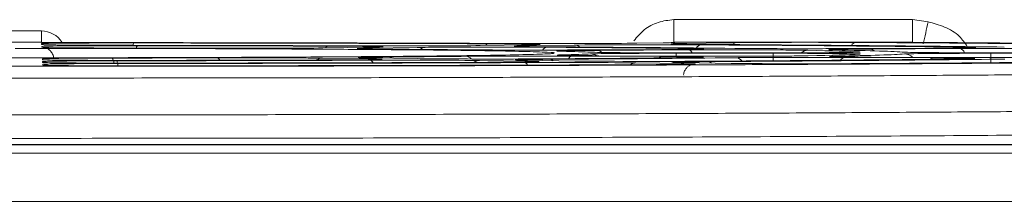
# Model space of a CAD drawing. Header units: millimetres. Extents: x 0 to 2100, y 0 to 1485.
# Tile 48 of 67: x 526.88 to 567.99, y 1304.89 to 1312.49. Entities that reach past the tile are written whole.
import ezdxf

# ---------------------------------------------------------------- set-up
doc = ezdxf.new("R2010")
doc.units = ezdxf.units.MM
doc.header["$LTSCALE"] = 5

msp = doc.modelspace()

# ---------------------------------------------------------------- linework, layer by layer
at = {"color": 7, "linetype": 'Continuous', "lineweight": 15}
for p, q in [((554.195, 1312.489), (564.164, 1312.489)), ((564.164, 1312.489), (564.164, 1311.541)), ((564.164, 1312.489), (564.808, 1312.398)), ((525.607, 1312.019), (527.796, 1312.019)), ((527.796, 1311.545), (527.796, 1312.019)), ((527.796, 1311.545), (525.607, 1311.545)), ((527.797, 1311.54), (527.796, 1311.545)), ((527.802, 1311.447), (527.8, 1311.485)), ((527.808, 1311.332), (527.806, 1311.37)), ((527.865, 1311.537), (527.837, 1311.538)), ((548.123, 1311.436), (546.109, 1311.405)), ((548.019, 1311.396), (550.029, 1311.426)), ((553.748, 1311.52), (552.647, 1311.504)), ((564.164, 1311.541), (554.195, 1311.541)), ((554.547, 1311.494), (556.553, 1311.525)), ((541.567, 1311.337), (539.54, 1311.306)), ((541.458, 1311.296), (543.482, 1311.327)), ((553.689, 1311.24), (549.93, 1311.221)), ((549.95, 1310.964), (553.681, 1310.945)), ((551.046, 1311.204), (554.802, 1311.223)), ((554.805, 1310.962), (551.07, 1310.981)), ((558.347, 1311.102), (554.296, 1311.102)), ((554.296, 1311.083), (558.347, 1311.083)), ((555.377, 1311.261), (555.373, 1311.261)), ((565.035, 1311.297), (561.294, 1311.278)), ((562.407, 1311.261), (566.144, 1311.28)), ((571.45, 1311.102), (567.426, 1311.102)), ((567.426, 1311.083), (571.45, 1311.083)), ((527.835, 1310.815), (527.833, 1310.853)), ((527.841, 1310.701), (527.839, 1310.738)), ((527.847, 1310.587), (527.845, 1310.624)), ((539.521, 1310.879), (541.545, 1310.848)), ((543.504, 1310.858), (541.477, 1310.889)), ((546.081, 1310.78), (548.092, 1310.749)), ((550.06, 1310.759), (548.046, 1310.79)), ((552.61, 1310.681), (554.616, 1310.651)), ((556.592, 1310.661), (554.584, 1310.691)), ((561.315, 1310.907), (565.019, 1310.888)), ((566.146, 1310.905), (562.44, 1310.924)), ((511.358, 1307.262), (569.781, 1307.262)), ((569.587, 1307.255), (512.3, 1307.255)), ((426.983, 1306.909), (573.161, 1306.909)), ((573.161, 1304.892), (426.983, 1304.892))]:
    msp.add_line(p, q, dxfattribs=at)
at = {"color": 8, "linetype": 'Continuous', "lineweight": 15}
for p, q in [((527.862, 1311.444), (527.802, 1311.447)), ((527.868, 1311.329), (527.808, 1311.332)), ((549.185, 1311.095), (549.17, 1311.091)), ((554.296, 1310.965), (554.296, 1311.083)), ((558.347, 1310.77), (558.347, 1311.083)), ((561.866, 1311.133), (561.941, 1311.139)), ((567.426, 1310.689), (567.426, 1311.083)), ((527.977, 1310.808), (527.835, 1310.815)), ((528.001, 1310.693), (527.841, 1310.701)), ((528.016, 1310.578), (527.847, 1310.587))]:
    msp.add_line(p, q, dxfattribs=at)
at = {"color": 7, "linetype": 'Continuous', "lineweight": 15, "flags": 128}
msp.add_lwpolyline([(527.8, 1311.485), (527.894, 1311.476), (527.899, 1311.475)], dxfattribs=at)
at = {"color": 8, "linetype": 'Continuous', "lineweight": 15, "flags": 128}
for points in [[(548.019, 1311.396), (548.1, 1311.386), (548.174, 1311.362)], [(554.547, 1311.494), (554.629, 1311.485), (554.703, 1311.46)], [(541.458, 1311.296), (541.54, 1311.287), (541.613, 1311.262)], [(527.835, 1310.815), (527.929, 1310.806), (527.934, 1310.805)], [(541.39, 1310.815), (541.463, 1310.839), (541.545, 1310.848)], [(547.938, 1310.716), (548.01, 1310.74), (548.092, 1310.749)], [(554.461, 1310.617), (554.534, 1310.641), (554.616, 1310.651)]]:
    msp.add_lwpolyline(points, dxfattribs=at)
at = {"color": 8, "linetype": 'Continuous', "lineweight": 15}
for centre, radius, start, end in [((547.716, 1315.75), 17.417, 345.7849, 348.9068), ((531.806, 1311.413), 0.187, 147.0642, 179.2364), ((531.91, 1311.294), 0.154, 136.3628, 177.6497), ((539.768, 1311.256), 0.128, 100.0049, 156.2662), ((546.464, 1311.343), 0.139, 97.9054, 151.6989), ((550.024, 1311.028), 0.398, 52.9148, 89.1487), ((555.362, 1311.185), 0.252, 95.5487, 151.8433), ((556.547, 1311.127), 0.398, 53.0698, 89.1521), ((561.823, 1311.295), 0.241, 95.9569, 151.7891), ((543.476, 1310.929), 0.398, 52.5022, 89.1398), ((545.494, 1310.615), 0.342, 41.8459, 88.0624), ((548.929, 1311.074), 0.262, 94.3988, 146.6085), ((549.977, 1310.761), 0.205, 97.7751, 152.4702), ((550.718, 1310.568), 0.488, 59.5033, 89.8829), ((551.023, 1311.011), 0.194, 33.2127, 83.0169), ((554.772, 1311.014), 0.211, 24.6303, 81.8193), ((559.799, 1310.762), 0.446, 90.5194, 129.9202), ((562.392, 1311.084), 0.178, 34.4802, 85.0607), ((563.82, 1310.559), 0.496, 45.9434, 89.8883), ((566.088, 1311.03), 0.257, 16.7925, 77.277), ((530.505, 1310.691), 0.309, 357.2897, 38.517), ((530.578, 1310.581), 0.404, 357.2843, 27.6165), ((535.09, 1310.745), 0.154, 17.1941, 73.6518), ((539.525, 1310.486), 0.394, 90.66, 126.5258), ((541.48, 1310.629), 0.168, 20.7876, 77.2283), ((542.286, 1310.691), 0.238, 50.3695, 87.9542), ((546.086, 1310.386), 0.394, 90.6597, 126.5047), ((547.926, 1310.521), 0.176, 22.4628, 78.6992), ((549.008, 1310.615), 0.216, 46.9981, 87.3889), ((552.614, 1310.287), 0.394, 90.6597, 126.5049), ((553.694, 1310.777), 0.169, 94.2621, 138.7283), ((555.626, 1310.528), 0.205, 45.1239, 87.0289), ((556.746, 1310.531), 0.367, 38.6808, 88.2457), ((561.344, 1310.701), 0.207, 97.9532, 153.7435), ((565.031, 1310.719), 0.169, 94.3051, 139.1678)]:
    msp.add_arc(centre, radius, start, end, dxfattribs=at)
at = {"color": 7, "linetype": 'Continuous', "lineweight": 15}
for centre, start in [((527.839, 1310.238), 65.458), ((527.845, 1310.124), 65.4985)]:
    msp.add_arc(centre, 0.5, start, 90.0003, dxfattribs=at)
at = {"color": 8, "linetype": 'Continuous', "lineweight": 15}
for centre, major_axis, ratio, start_param, end_param in [((527.796, 1311.018), (-0.028, 1), 0.999504, 5.226486, 6.254999), ((538.411, 1311.352), (3.645, 0), 0.008727, 6.243604, 6.915866), ((551.177, 1311.38), (3.647, 0), 0.008727, 2.61839, 3.186178), ((544.962, 1311.451), (3.65, 0), 0.008727, 6.237881, 6.876745), ((557.711, 1311.478), (3.652, 0), 0.008727, 2.61839, 3.190602), ((544.612, 1311.28), (3.641, 0), 0.008727, 2.61839, 3.179839), ((558.347, 1311.051), (3.629, 0), 0.008727, 6.133745, 6.777162), ((558.347, 1311.134), (3.634, 0), 0.008727, 5.950445, 6.431721), ((544.612, 1310.905), (3.622, 0), 0.008727, 2.6413, 3.220318), ((538.411, 1310.833), (3.618, 0), 0.008727, 6.206909, 6.806388), ((551.177, 1310.806), (3.617, 0), 0.008727, 2.626429, 3.220375), ((544.962, 1310.734), (3.613, 0), 0.008727, 6.206859, 6.806388), ((557.711, 1310.707), (3.611, 0), 0.008727, 2.182735, 3.220431), ((551.491, 1310.635), (3.608, 0), 0.008727, 6.206809, 6.806388)]:
    msp.add_ellipse(centre, major_axis=major_axis, ratio=ratio, start_param=start_param, end_param=end_param, dxfattribs=at)
at = {"color": 7, "linetype": 'Continuous', "lineweight": 15}
for centre, major_axis, start_param, end_param in [((526.702, 1311.092), (50.368, 0), 1.135467, 1.53002), ((526.702, 1311.092), (37.368, 0), 1.163493, 1.458076), ((526.702, 1311.093), (48.632, 0), 1.152764, 1.4689), ((526.702, 1311.093), (35.632, 0), 1.196018, 1.427251), ((538.411, 1311.352), (3.645, 0), 0.632681, 1.196018), ((542.95, 1311.421), (3.649, 0), 4.305086, 5.75919), ((544.962, 1311.451), (3.65, 0), 0.59356, 1.152764), ((551.177, 1311.38), (3.647, 0), 3.186178, 4.072949), ((549.483, 1311.52), (3.654, 0), 4.27706, 5.75919), ((544.962, 1311.451), (3.65, 0), 5.75919, 6.237881), ((553.19, 1311.41), (3.648, 0), 0.941176, 2.61839), ((557.711, 1311.478), (3.652, 0), 3.190602, 4.100976), ((526.702, 1311.093), (48.632, 0), 0.625604, 0.941176), ((526.702, 1311.092), (50.368, 0), 0.609763, 0.959383), ((559.718, 1311.509), (3.653, 0), 0.964949, 2.61839), ((526.702, 1311.093), (61.632, 0), 0.602604, 0.964949), ((526.702, 1311.092), (24.368, 0), 1.217823, 1.404862), ((536.385, 1311.322), (3.644, 0), 4.359416, 5.75919), ((544.612, 1311.28), (3.641, 0), 3.179839, 4.018615), ((538.411, 1311.352), (3.645, 0), 5.75919, 6.243604), ((526.702, 1311.092), (24.368, 0), 0.690564, 0.877023), ((526.702, 1311.092), (24.368, 0), 5.406748, 5.593829), ((546.638, 1311.311), (3.643, 0), 0.897924, 2.61839), ((526.702, 1311.093), (35.632, 0), 0.667358, 0.897924), ((526.702, 1311.092), (37.368, 0), 0.637221, 0.931356), ((526.702, 1311.092), (24.368, 0), 0.170918, 0.358284), ((526.702, 1311.092), (24.368, 0), 5.926928, 6.113169), ((554.296, 1311.134), (3.634, 0), 3.312511, 4.712389), ((554.296, 1311.051), (3.629, 0), 1.570796, 2.971576), ((558.347, 1311.134), (3.634, 0), 4.712389, 5.950445), ((558.347, 1311.051), (3.629, 0), 0.493977, 1.570796), ((526.702, 1311.093), (35.632, 0), 0.148536, 0.37975), ((526.702, 1311.093), (35.632, 0), 5.903827, 6.133745), ((526.702, 1311.092), (37.368, 0), 0.116569, 0.411355), ((526.702, 1311.092), (37.368, 0), 5.873598, 6.167525), ((567.426, 1311.134), (3.634, 0), 3.258161, 4.712389), ((567.426, 1311.051), (3.629, 0), 1.570796, 3.025933), ((526.702, 1311.092), (24.368, 0), 4.879142, 5.065679), ((526.702, 1311.092), (37.368, 0), 4.825955, 5.120055), ((526.702, 1311.092), (50.368, 0), 4.798577, 5.148104), ((526.702, 1311.093), (61.632, 0), 4.792317, 5.153804), ((526.702, 1311.093), (48.632, 0), 4.815278, 5.13005), ((526.702, 1311.093), (35.632, 0), 4.856963, 5.086832), ((536.385, 1310.863), (3.62, 0), 0.523203, 1.924086), ((538.411, 1310.833), (3.618, 0), 5.086832, 6.206909), ((544.612, 1310.905), (3.622, 0), 3.220318, 3.665587), ((544.612, 1310.905), (3.622, 0), 2.265155, 2.6413), ((542.95, 1310.764), (3.614, 0), 0.523203, 1.978462), ((546.638, 1310.874), (3.62, 0), 3.665587, 5.384691), ((544.962, 1310.734), (3.613, 0), 5.13005, 6.206859), ((551.177, 1310.806), (3.617, 0), 3.220375, 3.665587), ((549.483, 1310.665), (3.609, 0), 0.523203, 2.006511), ((551.177, 1310.806), (3.617, 0), 2.210783, 2.626429), ((526.702, 1311.093), (35.632, 0), 5.384691, 5.61519), ((526.702, 1311.092), (37.368, 0), 5.352375, 5.646887), ((553.19, 1310.775), (3.615, 0), 3.665587, 5.341471), ((551.491, 1310.635), (3.608, 0), 5.153804, 6.206809), ((557.711, 1310.707), (3.611, 0), 3.220431, 3.665587), ((526.702, 1311.093), (48.632, 0), 5.341471, 5.656771), ((526.702, 1311.092), (50.368, 0), 5.324327, 5.6742), ((559.718, 1310.676), (3.61, 0), 3.665587, 5.317716), ((526.702, 1311.093), (61.632, 0), 5.317716, 5.679675)]:
    msp.add_ellipse(centre, major_axis=major_axis, ratio=0.008727, start_param=start_param, end_param=end_param, dxfattribs=at)
at = {"color": 8, "linetype": 'Continuous', "lineweight": 15}
for points, knots in [([(552.526, 1311.604), (552.663, 1311.766), (552.941, 1312.098), (553.534, 1312.417), (553.974, 1312.465), (554.194, 1312.489)], [0, 0, 0, 0, 0.324037, 0.661458, 1, 1, 1, 1]), ([(527.865, 1311.537), (527.845, 1311.538), (527.8, 1311.539), (527.798, 1311.54), (527.797, 1311.54)], [0, 0, 0, 0, 0.459839, 1, 1, 1, 1]), ([(549.363, 1311.175), (549.335, 1311.176), (549.244, 1311.18), (549.401, 1311.185), (549.509, 1311.188)], [0, 0, 0, 0, 0.307367, 1, 1, 1, 1]), ([(549.382, 1311.005), (549.356, 1311.006), (549.254, 1311.01), (549.418, 1311.015), (549.54, 1311.018)], [0, 0, 0, 0, 0.2591545, 1, 1, 1, 1]), ([(555.296, 1311.274), (555.388, 1311.271), (555.509, 1311.267), (555.399, 1311.263), (555.373, 1311.263)], [0, 0, 0, 0, 0.7694135, 1, 1, 1, 1]), ([(560.726, 1311.232), (560.696, 1311.233), (560.604, 1311.238), (560.761, 1311.242), (560.868, 1311.245)], [0, 0, 0, 0, 0.317108, 1, 1, 1, 1]), ([(560.755, 1310.948), (560.726, 1310.949), (560.637, 1310.954), (560.842, 1310.959), (560.979, 1310.963)], [0, 0, 0, 0, 0.329797, 1, 1, 1, 1]), ([(566.123, 1311.341), (566.309, 1311.338), (566.689, 1311.333), (566.859, 1311.325), (566.746, 1311.321), (566.724, 1311.32)], [0, 0, 0, 0, 0.433704, 0.885899, 1, 1, 1, 1]), ([(527.833, 1310.853), (527.833, 1310.853), (527.838, 1310.857), (527.96, 1310.86), (528.061, 1310.863)], [0, 0, 0, 0, 0.162119, 1, 1, 1, 1]), ([(527.839, 1310.738), (527.842, 1310.739), (527.852, 1310.743), (528.014, 1310.747), (528.13, 1310.75)], [0, 0, 0, 0, 0.2770817, 1, 1, 1, 1]), ([(527.845, 1310.624), (527.849, 1310.625), (527.864, 1310.63), (528.048, 1310.634), (528.173, 1310.636)], [0, 0, 0, 0, 0.325069, 1, 1, 1, 1]), ([(555.245, 1310.928), (555.348, 1310.925), (555.491, 1310.921), (555.392, 1310.917), (555.364, 1310.916)], [0, 0, 0, 0, 0.725684, 1, 1, 1, 1]), ([(566.538, 1310.872), (566.651, 1310.869), (566.819, 1310.865), (566.73, 1310.86), (566.701, 1310.859)], [0, 0, 0, 0, 0.67379, 1, 1, 1, 1])]:
    msp.add_open_spline(points, degree=3, knots=knots, dxfattribs=at)
at = {"color": 7, "linetype": 'Continuous', "lineweight": 15}
msp.add_open_spline([(554.194, 1312.489), (554.194, 1312.363), (554.194, 1312.113), (554.194, 1311.803), (554.194, 1311.586), (554.194, 1311.556), (554.194, 1311.541)], degree=3, dxfattribs=at)
for points, knots in [([(564.808, 1312.398), (565.038, 1312.336), (565.506, 1312.208), (566.102, 1311.866), (566.345, 1311.514), (566.447, 1311.366)], [0, 0, 0, 0, 0.360018, 0.73211, 1, 1, 1, 1]), ([(527.8, 1311.485), (527.835, 1311.488), (527.907, 1311.495), (528.486, 1311.504), (529.36, 1311.511), (530.464, 1311.515), (531.254, 1311.515), (531.649, 1311.515)], [0, 0, 0, 0, 0.19401, 0.395212, 0.596556, 0.798287, 1, 1, 1, 1]), ([(527.806, 1311.37), (527.851, 1311.374), (527.937, 1311.381), (528.585, 1311.39), (529.492, 1311.397), (530.615, 1311.401), (531.404, 1311.401), (531.799, 1311.4)], [0, 0, 0, 0, 0.213378, 0.409698, 0.606198, 0.803108, 1, 1, 1, 1]), ([(530.905, 1311.416), (530.78, 1311.417), (530.267, 1311.417), (529.407, 1311.42), (528.525, 1311.427), (527.966, 1311.435), (527.892, 1311.441), (527.862, 1311.444)], [0, 0, 0, 0, 0.080647, 0.329556, 0.578427, 0.827497, 1, 1, 1, 1]), ([(528.755, 1311.532), (528.643, 1311.532), (528.419, 1311.532), (528.131, 1311.534), (527.934, 1311.535), (527.883, 1311.537), (527.865, 1311.537)], [0, 0, 0, 0, 0.2823584, 0.5647336, 0.846724, 1, 1, 1, 1]), ([(554.195, 1311.541), (554.221, 1311.539), (554.272, 1311.534), (554.111, 1311.527), (553.87, 1311.523), (553.748, 1311.52)], [0, 0, 0, 0, 0.337952, 0.663196, 1, 1, 1, 1]), ([(564.503, 1311.537), (564.491, 1311.537), (564.389, 1311.538), (564.263, 1311.539), (564.188, 1311.54), (564.164, 1311.541)], [0, 0, 0, 0, 0.080096, 0.716549, 1, 1, 1, 1]), ([(589.541, 1311.17), (589.05, 1311.194), (588.25, 1311.233), (586.267, 1311.285), (584.218, 1311.328), (581.726, 1311.37), (578.877, 1311.409), (575.74, 1311.445), (572.33, 1311.478), (568.607, 1311.509), (565.871, 1311.528), (564.503, 1311.537)], [0, 0, 0, 0, 0.166512, 0.271343, 0.376175, 0.484051, 0.591928, 0.692603, 0.793277, 0.896639, 1, 1, 1, 1]), ([(463.86, 1311.016), (464.174, 1310.999), (464.804, 1310.966), (466.41, 1310.917), (468.515, 1310.869), (471.06, 1310.825), (473.936, 1310.784), (477.083, 1310.746), (480.622, 1310.711), (484.496, 1310.678), (488.643, 1310.649), (493.035, 1310.622), (497.71, 1310.599), (502.593, 1310.58), (507.626, 1310.564), (512.766, 1310.552), (518.056, 1310.543), (523.396, 1310.539), (528.733, 1310.538), (534.043, 1310.542), (539.365, 1310.549), (544.595, 1310.56), (549.66, 1310.576), (554.54, 1310.594), (559.269, 1310.616), (563.754, 1310.642), (567.954, 1310.671), (571.856, 1310.702), (575.483, 1310.737), (578.756, 1310.775), (581.633, 1310.814), (584.117, 1310.855), (586.204, 1310.898), (588.234, 1310.952), (589.049, 1310.991), (589.544, 1311.016)], [0, 0, 0, 0, 0.031484, 0.063228, 0.095798, 0.128655, 0.157594, 0.186734, 0.216508, 0.246501, 0.275645, 0.304788, 0.334348, 0.364339, 0.393481, 0.422623, 0.452182, 0.482171, 0.51111, 0.540249, 0.570023, 0.600015, 0.629157, 0.658299, 0.687857, 0.717846, 0.746786, 0.775927, 0.805701, 0.835694, 0.864838, 0.893982, 0.923541, 0.953532, 1, 1, 1, 1]), ([(549.17, 1311.091), (549.167, 1311.084), (549.162, 1311.066), (548.421, 1311.037), (547.071, 1311.006), (545.104, 1310.977), (542.633, 1310.952), (539.697, 1310.931), (536.402, 1310.914), (532.825, 1310.902), (528.772, 1310.895), (524.628, 1310.895), (520.575, 1310.902), (516.999, 1310.914), (513.704, 1310.931), (510.77, 1310.952), (508.3, 1310.977), (506.333, 1311.006), (504.984, 1311.037), (504.242, 1311.066), (504.236, 1311.084), (504.234, 1311.091)], [0, 0, 0, 0, 0.034343, 0.088336, 0.142329, 0.196352, 0.250375, 0.304377, 0.358379, 0.412383, 0.466386, 0.533685, 0.587682, 0.641678, 0.695673, 0.749669, 0.803663, 0.857658, 0.911659, 0.96566, 1, 1, 1, 1]), ([(526.702, 1311.289), (527.969, 1311.289), (530.504, 1311.288), (534.202, 1311.279), (537.682, 1311.265), (540.856, 1311.247), (543.619, 1311.224), (545.908, 1311.197), (547.657, 1311.168), (548.77, 1311.136), (549.269, 1311.111), (549.198, 1311.098), (549.185, 1311.095)], [0, 0, 0, 0, 0.108311, 0.216623, 0.324957, 0.433292, 0.541528, 0.649769, 0.758059, 0.866347, 0.974636, 1, 1, 1, 1]), ([(530.727, 1311.302), (530.663, 1311.302), (530.215, 1311.303), (529.413, 1311.306), (528.531, 1311.313), (527.972, 1311.321), (527.898, 1311.327), (527.868, 1311.329)], [0, 0, 0, 0, 0.04287, 0.302051, 0.561163, 0.820454, 1, 1, 1, 1]), ([(527.994, 1311.294), (528.004, 1311.291), (528.052, 1311.273), (528.147, 1311.209), (528.246, 1311.088), (528.305, 1310.956), (528.301, 1310.872), (528.299, 1310.847)], [0, 0, 0, 0, 0.0613819, 0.2954291, 0.5699478, 0.8708003, 1, 1, 1, 1]), ([(549.93, 1311.221), (549.874, 1311.221), (549.477, 1311.219), (548.648, 1311.217), (547.459, 1311.217), (546.328, 1311.221), (545.767, 1311.225), (545.487, 1311.228)], [0, 0, 0, 0, 0.038984, 0.279138, 0.519302, 0.759656, 1, 1, 1, 1]), ([(545.506, 1310.957), (545.548, 1310.958), (545.845, 1310.961), (546.534, 1310.965), (547.663, 1310.968), (548.871, 1310.968), (549.59, 1310.966), (549.95, 1310.964)], [0, 0, 0, 0, 0.040248, 0.280012, 0.519801, 0.759908, 1, 1, 1, 1]), ([(549.523, 1311.167), (549.5, 1311.168), (549.395, 1311.17), (549.377, 1311.173), (549.363, 1311.175)], [0, 0, 0, 0, 0.215467, 1, 1, 1, 1]), ([(551.07, 1310.981), (551.015, 1310.982), (550.625, 1310.984), (550.003, 1310.989), (549.467, 1310.997), (549.406, 1311.002), (549.382, 1311.005)], [0, 0, 0, 0, 0.0581097, 0.4135345, 0.7688263, 1, 1, 1, 1]), ([(549.509, 1311.188), (549.518, 1311.188), (549.6, 1311.192), (550.105, 1311.198), (550.733, 1311.202), (551.046, 1311.204)], [0, 0, 0, 0, 0.060319, 0.53017, 1, 1, 1, 1]), ([(555.373, 1311.263), (555.332, 1311.26), (555.234, 1311.254), (554.646, 1311.246), (554.008, 1311.242), (553.689, 1311.24)], [0, 0, 0, 0, 0.2670289, 0.6335308, 1, 1, 1, 1]), ([(554.689, 1311.285), (554.95, 1311.282), (555.236, 1311.279), (555.291, 1311.275), (555.296, 1311.274)], [0, 0, 0, 0, 0.916991, 1, 1, 1, 1]), ([(554.802, 1311.223), (555.193, 1311.225), (555.944, 1311.228), (557.185, 1311.227), (558.301, 1311.224), (559.25, 1311.217), (559.613, 1311.211), (559.795, 1311.208)], [0, 0, 0, 0, 0.212888, 0.409186, 0.605808, 0.802914, 1, 1, 1, 1]), ([(559.8, 1310.978), (559.601, 1310.974), (559.217, 1310.968), (558.222, 1310.961), (557.095, 1310.958), (555.885, 1310.958), (555.165, 1310.961), (554.805, 1310.962)], [0, 0, 0, 0, 0.2128537, 0.4093159, 0.6059997, 0.8030069, 1, 1, 1, 1]), ([(561.294, 1311.278), (561.184, 1311.278), (560.728, 1311.276), (559.823, 1311.274), (558.639, 1311.275), (557.532, 1311.279), (557.002, 1311.284), (556.737, 1311.286)], [0, 0, 0, 0, 0.074312, 0.305612, 0.536942, 0.768476, 1, 1, 1, 1]), ([(560.953, 1311.223), (560.903, 1311.224), (560.764, 1311.227), (560.741, 1311.23), (560.726, 1311.232)], [0, 0, 0, 0, 0.353817, 1, 1, 1, 1]), ([(562.44, 1310.924), (562.332, 1310.925), (561.892, 1310.927), (561.264, 1310.933), (560.792, 1310.941), (560.764, 1310.946), (560.755, 1310.948)], [0, 0, 0, 0, 0.11395, 0.467246, 0.820449, 1, 1, 1, 1]), ([(560.868, 1311.245), (560.878, 1311.245), (560.96, 1311.249), (561.465, 1311.255), (562.093, 1311.259), (562.407, 1311.261)], [0, 0, 0, 0, 0.061581, 0.530802, 1, 1, 1, 1]), ([(561.916, 1311.129), (561.916, 1311.129), (561.917, 1311.129), (561.873, 1311.126), (561.779, 1311.124), (561.746, 1311.123)], [0, 0, 0, 0, 0.136349, 0.693193, 1, 1, 1, 1]), ([(561.912, 1311.046), (561.913, 1311.046), (561.915, 1311.046), (561.91, 1311.046), (561.907, 1311.046)], [0, 0, 0, 0, 0.502357, 1, 1, 1, 1]), ([(566.724, 1311.32), (566.681, 1311.317), (566.582, 1311.311), (565.993, 1311.303), (565.354, 1311.299), (565.035, 1311.297)], [0, 0, 0, 0, 0.271833, 0.635932, 1, 1, 1, 1]), ([(566.144, 1311.28), (566.489, 1311.282), (567.191, 1311.284), (568.382, 1311.285), (569.513, 1311.281), (570.492, 1311.275), (570.885, 1311.269), (571.081, 1311.266)], [0, 0, 0, 0, 0.19359, 0.394748, 0.596196, 0.798108, 1, 1, 1, 1]), ([(566.723, 1311.318), (566.724, 1311.318), (566.726, 1311.319), (566.724, 1311.318), (566.724, 1311.318)], [0, 0, 0, 0, 0.792991, 1, 1, 1, 1]), ([(527.977, 1310.807), (527.951, 1310.808), (527.901, 1310.81), (527.898, 1310.81), (527.896, 1310.81)], [0, 0, 0, 0, 0.5232594, 1, 1, 1, 1]), ([(528.001, 1310.692), (527.971, 1310.693), (527.914, 1310.695), (527.907, 1310.696), (527.904, 1310.696)], [0, 0, 0, 0, 0.527036, 1, 1, 1, 1]), ([(528.016, 1310.578), (527.981, 1310.579), (527.922, 1310.581), (527.913, 1310.582), (527.909, 1310.582)], [0, 0, 0, 0, 0.585541, 1, 1, 1, 1]), ([(531.835, 1310.785), (531.407, 1310.785), (530.584, 1310.785), (529.438, 1310.789), (528.568, 1310.796), (528.06, 1310.803), (527.992, 1310.807), (527.977, 1310.808)], [0, 0, 0, 0, 0.248536, 0.477374, 0.706348, 0.935661, 1, 1, 1, 1]), ([(531.697, 1310.671), (531.317, 1310.671), (530.544, 1310.671), (529.443, 1310.675), (528.577, 1310.682), (528.079, 1310.688), (528.012, 1310.692), (528.001, 1310.693)], [0, 0, 0, 0, 0.2320114, 0.4728248, 0.7137468, 0.9549936, 1, 1, 1, 1]), ([(531.623, 1310.557), (531.27, 1310.557), (530.525, 1310.557), (529.448, 1310.561), (528.585, 1310.568), (528.092, 1310.574), (528.025, 1310.578), (528.016, 1310.578)], [0, 0, 0, 0, 0.221777, 0.469372, 0.717059, 0.965063, 1, 1, 1, 1]), ([(528.061, 1310.863), (528.072, 1310.863), (528.163, 1310.867), (528.695, 1310.873), (529.597, 1310.88), (530.363, 1310.882), (530.746, 1310.883)], [0, 0, 0, 0, 0.0448731, 0.3630396, 0.6815277, 1, 1, 1, 1]), ([(528.13, 1310.75), (528.146, 1310.75), (528.26, 1310.754), (528.83, 1310.76), (529.773, 1310.766), (530.549, 1310.768), (530.936, 1310.768)], [0, 0, 0, 0, 0.048362, 0.365334, 0.682676, 1, 1, 1, 1]), ([(528.173, 1310.636), (528.19, 1310.637), (528.317, 1310.641), (528.905, 1310.646), (529.867, 1310.653), (530.648, 1310.654), (531.038, 1310.654)], [0, 0, 0, 0, 0.049464, 0.366052, 0.683035, 1, 1, 1, 1]), ([(553.681, 1310.945), (554.019, 1310.943), (554.668, 1310.939), (555.168, 1310.932), (555.238, 1310.929), (555.245, 1310.928)], [0, 0, 0, 0, 0.493798, 0.950041, 1, 1, 1, 1]), ([(554.607, 1310.161), (554.606, 1310.182), (554.602, 1310.259), (554.653, 1310.375), (554.735, 1310.487), (554.825, 1310.558), (554.906, 1310.598), (554.966, 1310.617), (555.001, 1310.625), (555.021, 1310.628), (555.026, 1310.629), (555.028, 1310.629)], [0, 0, 0, 0, 0.0778219, 0.2841852, 0.4512319, 0.5924692, 0.7094504, 0.7962597, 0.8607393, 0.9310634, 1, 1, 1, 1]), ([(555.364, 1310.916), (555.339, 1310.914), (555.275, 1310.908), (554.9, 1310.903), (554.675, 1310.9)], [0, 0, 0, 0, 0.399086, 1, 1, 1, 1]), ([(556.757, 1310.899), (556.836, 1310.899), (557.158, 1310.903), (557.9, 1310.908), (559.029, 1310.911), (560.236, 1310.911), (560.956, 1310.908), (561.315, 1310.907)], [0, 0, 0, 0, 0.075308, 0.306273, 0.537295, 0.768655, 1, 1, 1, 1]), ([(565.019, 1310.888), (565.32, 1310.886), (565.936, 1310.882), (566.441, 1310.876), (566.529, 1310.873), (566.538, 1310.872)], [0, 0, 0, 0, 0.461427, 0.941955, 1, 1, 1, 1]), ([(566.701, 1310.859), (566.687, 1310.857), (566.649, 1310.852), (566.313, 1310.847), (566.1, 1310.844)], [0, 0, 0, 0, 0.365163, 1, 1, 1, 1]), ([(571.084, 1310.919), (570.898, 1310.916), (570.517, 1310.911), (569.563, 1310.904), (568.436, 1310.901), (567.226, 1310.901), (566.506, 1310.904), (566.146, 1310.905)], [0, 0, 0, 0, 0.19344, 0.394783, 0.596322, 0.798168, 1, 1, 1, 1]), ([(590.039, 1310.524), (589.54, 1310.5), (588.731, 1310.461), (586.724, 1310.408), (584.657, 1310.365), (582.141, 1310.324), (579.232, 1310.284), (575.971, 1310.247), (572.375, 1310.213), (568.409, 1310.181), (564.15, 1310.152), (559.657, 1310.126), (554.945, 1310.104), (549.975, 1310.085), (544.847, 1310.07), (539.628, 1310.058), (534.332, 1310.051), (528.917, 1310.047), (523.498, 1310.047), (518.141, 1310.052), (512.858, 1310.06), (507.609, 1310.072), (502.511, 1310.088), (497.621, 1310.107), (492.945, 1310.13), (488.455, 1310.157), (484.251, 1310.186), (480.378, 1310.218), (476.837, 1310.253), (473.611, 1310.291), (471.264, 1310.324), (469.236, 1310.357), (467.496, 1310.39), (465.721, 1310.432), (464.27, 1310.477), (463.667, 1310.509), (463.365, 1310.524)], [0, 0, 0, 0, 0.0464674, 0.0754043, 0.1045421, 0.1343135, 0.1643039, 0.193243, 0.2223832, 0.2521572, 0.2821503, 0.3110857, 0.3402218, 0.3699916, 0.3999803, 0.4289185, 0.4580577, 0.4878307, 0.5178227, 0.5467583, 0.5758948, 0.6056649, 0.6356539, 0.6645907, 0.6937284, 0.7234997, 0.7534899, 0.7824287, 0.8115685, 0.8413421, 0.8713347, 0.8849616, 0.9122308, 0.9396677, 0.9697213, 1, 1, 1, 1]), ([(463.338, 1308.996), (463.444, 1308.99), (463.813, 1308.968), (464.731, 1308.931), (466.3, 1308.886), (468.322, 1308.841), (470.756, 1308.799), (473.575, 1308.758), (476.756, 1308.72), (480.334, 1308.683), (484.243, 1308.65), (488.431, 1308.62), (492.866, 1308.593), (497.59, 1308.569), (502.514, 1308.549), (507.591, 1308.533), (512.777, 1308.521), (518.119, 1308.512), (523.505, 1308.508), (528.886, 1308.508), (534.24, 1308.511), (539.604, 1308.519), (544.869, 1308.531), (549.972, 1308.546), (554.889, 1308.565), (559.657, 1308.588), (564.172, 1308.615), (568.4, 1308.644), (572.327, 1308.677), (575.975, 1308.712), (579.259, 1308.75), (582.152, 1308.791), (584.646, 1308.833), (586.746, 1308.877), (588.765, 1308.932), (589.576, 1308.972), (590.065, 1308.996)], [0, 0, 0, 0, 0.011583, 0.040622, 0.069864, 0.09942, 0.129407, 0.158346, 0.187486, 0.21726, 0.247253, 0.276294, 0.305539, 0.335098, 0.365088, 0.394129, 0.423373, 0.452931, 0.482921, 0.511859, 0.540998, 0.57077, 0.600762, 0.629802, 0.659046, 0.688604, 0.718592, 0.747532, 0.776672, 0.806446, 0.836438, 0.865375, 0.894725, 0.924285, 0.954275, 1, 1, 1, 1]), ([(580.202, 1307.771), (580.153, 1307.77), (578.835, 1307.751), (575.601, 1307.718), (570.537, 1307.672), (564.844, 1307.632), (558.679, 1307.598), (552.112, 1307.569), (545.227, 1307.548), (538.101, 1307.533), (530.837, 1307.526), (523.512, 1307.525), (516.258, 1307.532), (511.423, 1307.54), (509.107, 1307.547), (509.099, 1307.547)], [0, 0, 0, 0, 0.003507, 0.093971, 0.184723, 0.275187, 0.365639, 0.456379, 0.546831, 0.637291, 0.728039, 0.818499, 0.908953, 0.999695, 1, 1, 1, 1])]:
    msp.add_open_spline(points, degree=3, knots=knots, dxfattribs=at)

doc.saveas('drawing.dxf')
